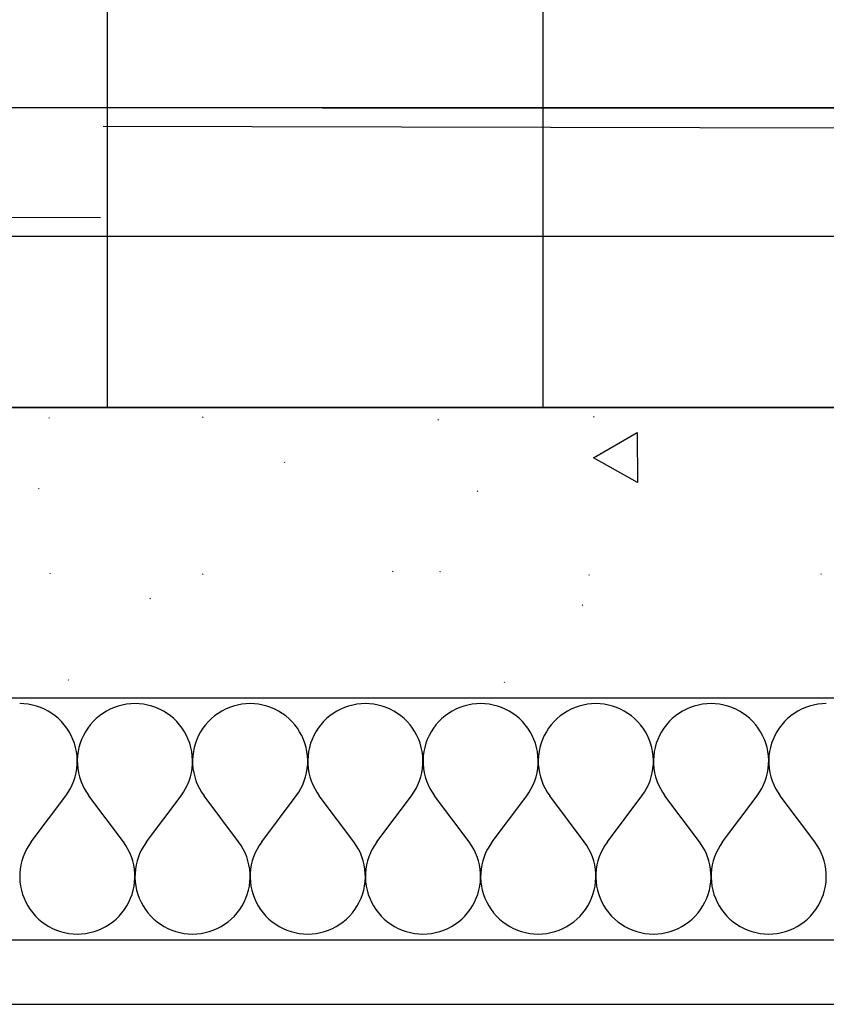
# Model space of a CAD drawing. Extents: x -18402 to 10376, y -5092 to 34139.
# Tile 15 of 78: x 579 to 629, y -2942 to -2881. Entities that reach past the tile are written whole.
import ezdxf

# ---------------------------------------------------------------- set-up
doc = ezdxf.new("R2010")
doc.units = 0
for name, color, linetype in [('0_XREF', 251, 'Continuous'), ('rdc_02$0$0._Étage_1_02-04 Mur.Construction', 251, 'Continuous'), ('rdc_02$0$0._Étage_1_A-AREA-____-OTLN.Modèle IFC', 251, 'Continuous'), ('rdc_02$0$0._Étage_1_A-FLOR-HRAL-OTLN.Modèle IFC', 251, 'Continuous'), ('rdc_02$0$0._Étage_1_S-STRS-____-OTLN.Modèle IFC', 251, 'Continuous')]:
    doc.layers.add(name, color=color, linetype=linetype)

# ---------------------------------------------------------------- blocks, each defined once
blk = doc.blocks.new('*X188', base_point=(-8045.97, -58706.23))
at = {"layer": 'rdc_02$0$0._Étage_1_02-04 Mur.Construction', "linetype": 'Continuous', "ltscale": 0.1}
for p, q in [((5788.35, -29233.36), (5785.71, -29233.26)), ((5790.97, -29233.65), (5788.35, -29233.36)), ((5793.56, -29234.13), (5790.97, -29233.65)), ((5796.11, -29234.8), (5793.56, -29234.13)), ((5798.6, -29235.66), (5796.11, -29234.8)), ((5801.02, -29236.7), (5798.6, -29235.66)), ((5803.36, -29237.92), (5801.02, -29236.7)), ((5841.84, -29236.7), (5839.5, -29237.92)), ((5844.26, -29235.66), (5841.84, -29236.7)), ((5846.75, -29234.8), (5844.26, -29235.66)), ((5849.3, -29234.13), (5846.75, -29234.8)), ((5851.89, -29233.65), (5849.3, -29234.13)), ((5854.51, -29233.36), (5851.89, -29233.65)), ((5857.14, -29233.26), (5854.51, -29233.36)), ((5859.78, -29233.36), (5857.14, -29233.26)), ((5862.4, -29233.65), (5859.78, -29233.36)), ((5864.99, -29234.13), (5862.4, -29233.65)), ((5867.53, -29234.8), (5864.99, -29234.13)), ((5870.03, -29235.66), (5867.53, -29234.8)), ((5872.45, -29236.7), (5870.03, -29235.66)), ((5874.79, -29237.92), (5872.45, -29236.7)), ((5913.27, -29236.7), (5910.93, -29237.92)), ((5915.69, -29235.66), (5913.27, -29236.7)), ((5918.18, -29234.8), (5915.69, -29235.66)), ((5920.73, -29234.13), (5918.18, -29234.8)), ((5923.32, -29233.65), (5920.73, -29234.13)), ((5925.94, -29233.36), (5923.32, -29233.65)), ((5928.57, -29233.26), (5925.94, -29233.36)), ((5931.21, -29233.36), (5928.57, -29233.26)), ((5933.82, -29233.65), (5931.21, -29233.36)), ((5936.42, -29234.13), (5933.82, -29233.65)), ((5938.96, -29234.8), (5936.42, -29234.13)), ((5941.45, -29235.66), (5938.96, -29234.8)), ((5943.88, -29236.7), (5941.45, -29235.66)), ((5946.21, -29237.92), (5943.88, -29236.7)), ((5984.7, -29236.7), (5982.36, -29237.92)), ((5987.12, -29235.66), (5984.7, -29236.7)), ((5989.61, -29234.8), (5987.12, -29235.66)), ((5992.16, -29234.13), (5989.61, -29234.8)), ((5994.75, -29233.65), (5992.16, -29234.13)), ((5997.37, -29233.36), (5994.75, -29233.65)), ((6000, -29233.26), (5997.37, -29233.36)), ((6002.63, -29233.36), (6000, -29233.26)), ((6005.25, -29233.65), (6002.63, -29233.36)), ((6007.84, -29234.13), (6005.25, -29233.65)), ((6010.39, -29234.8), (6007.84, -29234.13)), ((6012.88, -29235.66), (6010.39, -29234.8)), ((6015.3, -29236.7), (6012.88, -29235.66)), ((6017.64, -29237.92), (6015.3, -29236.7)), ((6056.12, -29236.7), (6053.79, -29237.92)), ((6058.55, -29235.66), (6056.12, -29236.7)), ((6061.04, -29234.8), (6058.55, -29235.66)), ((6063.58, -29234.13), (6061.04, -29234.8)), ((6066.18, -29233.65), (6063.58, -29234.13)), ((6068.79, -29233.36), (6066.18, -29233.65)), ((6071.43, -29233.26), (6068.79, -29233.36)), ((6074.06, -29233.36), (6071.43, -29233.26)), ((6076.68, -29233.65), (6074.06, -29233.36)), ((6079.27, -29234.13), (6076.68, -29233.65)), ((6081.82, -29234.8), (6079.27, -29234.13)), ((6084.31, -29235.66), (6081.82, -29234.8)), ((6086.73, -29236.7), (6084.31, -29235.66)), ((6089.07, -29237.92), (6086.73, -29236.7)), ((6127.55, -29236.7), (6125.21, -29237.92)), ((6129.97, -29235.66), (6127.55, -29236.7)), ((6132.47, -29234.8), (6129.97, -29235.66)), ((6135.01, -29234.13), (6132.47, -29234.8)), ((6137.6, -29233.65), (6135.01, -29234.13)), ((6140.22, -29233.36), (6137.6, -29233.65)), ((6142.86, -29233.26), (6140.22, -29233.36)), ((6145.49, -29233.36), (6142.86, -29233.26)), ((6148.11, -29233.65), (6145.49, -29233.36)), ((6150.7, -29234.13), (6148.11, -29233.65)), ((6153.25, -29234.8), (6150.7, -29234.13)), ((6155.74, -29235.66), (6153.25, -29234.8)), ((6158.16, -29236.7), (6155.74, -29235.66)), ((6160.5, -29237.92), (6158.16, -29236.7)), ((6198.98, -29236.7), (6196.64, -29237.92)), ((6201.4, -29235.66), (6198.98, -29236.7)), ((6203.89, -29234.8), (6201.4, -29235.66)), ((6206.44, -29234.13), (6203.89, -29234.8)), ((6209.03, -29233.65), (6206.44, -29234.13)), ((6211.65, -29233.36), (6209.03, -29233.65)), ((6214.29, -29233.26), (6211.65, -29233.36)), ((6216.92, -29233.36), (6214.29, -29233.26)), ((6219.54, -29233.65), (6216.92, -29233.36)), ((6222.13, -29234.13), (6219.54, -29233.65)), ((6224.68, -29234.8), (6222.13, -29234.13)), ((6227.17, -29235.66), (6224.68, -29234.8)), ((6229.59, -29236.7), (6227.17, -29235.66)), ((6231.93, -29237.92), (6229.59, -29236.7)), ((6270.41, -29236.7), (6268.07, -29237.92)), ((6272.83, -29235.66), (6270.41, -29236.7)), ((6275.32, -29234.8), (6272.83, -29235.66)), ((6277.87, -29234.13), (6275.32, -29234.8)), ((6280.46, -29233.65), (6277.87, -29234.13)), ((6283.08, -29233.36), (6280.46, -29233.65)), ((6285.71, -29233.26), (6283.08, -29233.36)), ((5805.6, -29239.31), (5803.36, -29237.92)), ((5807.73, -29240.85), (5805.6, -29239.31)), ((5809.75, -29242.55), (5807.73, -29240.85)), ((5811.63, -29244.4), (5809.75, -29242.55)), ((5833.11, -29242.55), (5831.23, -29244.4)), ((5835.13, -29240.85), (5833.11, -29242.55)), ((5837.26, -29239.31), (5835.13, -29240.85)), ((5839.5, -29237.92), (5837.26, -29239.31)), ((5877.03, -29239.31), (5874.79, -29237.92)), ((5879.16, -29240.85), (5877.03, -29239.31)), ((5881.17, -29242.55), (5879.16, -29240.85)), ((5883.06, -29244.4), (5881.17, -29242.55)), ((5904.54, -29242.55), (5902.66, -29244.4)), ((5906.55, -29240.85), (5904.54, -29242.55)), ((5908.69, -29239.31), (5906.55, -29240.85)), ((5910.93, -29237.92), (5908.69, -29239.31)), ((5948.46, -29239.31), (5946.21, -29237.92)), ((5950.59, -29240.85), (5948.46, -29239.31)), ((5952.6, -29242.55), (5950.59, -29240.85)), ((5954.49, -29244.4), (5952.6, -29242.55)), ((5975.97, -29242.55), (5974.09, -29244.4)), ((5977.98, -29240.85), (5975.97, -29242.55)), ((5980.12, -29239.31), (5977.98, -29240.85)), ((5982.36, -29237.92), (5980.12, -29239.31)), ((6019.88, -29239.31), (6017.64, -29237.92)), ((6022.02, -29240.85), (6019.88, -29239.31)), ((6024.03, -29242.55), (6022.02, -29240.85)), ((6025.91, -29244.4), (6024.03, -29242.55)), ((6047.4, -29242.55), (6045.51, -29244.4)), ((6049.41, -29240.85), (6047.4, -29242.55)), ((6051.54, -29239.31), (6049.41, -29240.85)), ((6053.79, -29237.92), (6051.54, -29239.31)), ((6091.31, -29239.31), (6089.07, -29237.92)), ((6093.45, -29240.85), (6091.31, -29239.31)), ((6095.46, -29242.55), (6093.45, -29240.85)), ((6097.34, -29244.4), (6095.46, -29242.55)), ((6118.83, -29242.55), (6116.94, -29244.4)), ((6120.84, -29240.85), (6118.83, -29242.55)), ((6122.97, -29239.31), (6120.84, -29240.85)), ((6125.21, -29237.92), (6122.97, -29239.31)), ((6162.74, -29239.31), (6160.5, -29237.92)), ((6164.87, -29240.85), (6162.74, -29239.31)), ((6166.89, -29242.55), (6164.87, -29240.85)), ((6168.77, -29244.4), (6166.89, -29242.55)), ((6190.25, -29242.55), (6188.37, -29244.4)), ((6192.27, -29240.85), (6190.25, -29242.55)), ((6194.4, -29239.31), (6192.27, -29240.85)), ((6196.64, -29237.92), (6194.4, -29239.31)), ((6234.17, -29239.31), (6231.93, -29237.92)), ((6236.3, -29240.85), (6234.17, -29239.31)), ((6238.32, -29242.55), (6236.3, -29240.85)), ((6240.2, -29244.4), (6238.32, -29242.55)), ((6261.68, -29242.55), (6259.8, -29244.4)), ((6263.7, -29240.85), (6261.68, -29242.55)), ((6265.83, -29239.31), (6263.7, -29240.85)), ((6268.07, -29237.92), (6265.83, -29239.31)), ((5813.37, -29246.38), (5811.63, -29244.4)), ((5814.96, -29248.48), (5813.37, -29246.38)), ((5816.39, -29250.69), (5814.96, -29248.48)), ((5827.9, -29248.48), (5826.46, -29250.69)), ((5829.49, -29246.38), (5827.9, -29248.48)), ((5831.23, -29244.4), (5829.49, -29246.38)), ((5884.8, -29246.38), (5883.06, -29244.4)), ((5886.39, -29248.48), (5884.8, -29246.38)), ((5887.82, -29250.69), (5886.39, -29248.48)), ((5899.32, -29248.48), (5897.89, -29250.69)), ((5900.92, -29246.38), (5899.32, -29248.48)), ((5902.66, -29244.4), (5900.92, -29246.38)), ((5956.23, -29246.38), (5954.49, -29244.4)), ((5957.82, -29248.48), (5956.23, -29246.38)), ((5959.25, -29250.69), (5957.82, -29248.48)), ((5970.75, -29248.48), (5969.32, -29250.69)), ((5972.34, -29246.38), (5970.75, -29248.48)), ((5974.09, -29244.4), (5972.34, -29246.38)), ((6027.66, -29246.38), (6025.91, -29244.4)), ((6029.25, -29248.48), (6027.66, -29246.38)), ((6030.68, -29250.69), (6029.25, -29248.48)), ((6042.18, -29248.48), (6040.75, -29250.69)), ((6043.77, -29246.38), (6042.18, -29248.48)), ((6045.51, -29244.4), (6043.77, -29246.38)), ((6099.08, -29246.38), (6097.34, -29244.4)), ((6100.68, -29248.48), (6099.08, -29246.38)), ((6102.11, -29250.69), (6100.68, -29248.48)), ((6113.61, -29248.48), (6112.18, -29250.69)), ((6115.2, -29246.38), (6113.61, -29248.48)), ((6116.94, -29244.4), (6115.2, -29246.38)), ((6170.51, -29246.38), (6168.77, -29244.4)), ((6172.1, -29248.48), (6170.51, -29246.38)), ((6173.54, -29250.69), (6172.1, -29248.48)), ((6185.04, -29248.48), (6183.61, -29250.69)), ((6186.63, -29246.38), (6185.04, -29248.48)), ((6188.37, -29244.4), (6186.63, -29246.38)), ((6241.94, -29246.38), (6240.2, -29244.4)), ((6243.53, -29248.48), (6241.94, -29246.38)), ((6244.96, -29250.69), (6243.53, -29248.48)), ((6256.47, -29248.48), (6255.04, -29250.69)), ((6258.06, -29246.38), (6256.47, -29248.48)), ((6259.8, -29244.4), (6258.06, -29246.38)), ((5817.66, -29253), (5816.39, -29250.69)), ((5818.75, -29255.4), (5817.66, -29253)), ((5825.2, -29253), (5824.11, -29255.4)), ((5826.46, -29250.69), (5825.2, -29253)), ((5889.09, -29253), (5887.82, -29250.69)), ((5890.18, -29255.4), (5889.09, -29253)), ((5896.63, -29253), (5895.54, -29255.4)), ((5897.89, -29250.69), (5896.63, -29253)), ((5960.52, -29253), (5959.25, -29250.69)), ((5961.61, -29255.4), (5960.52, -29253)), ((5968.06, -29253), (5966.97, -29255.4)), ((5969.32, -29250.69), (5968.06, -29253)), ((6031.94, -29253), (6030.68, -29250.69)), ((6033.03, -29255.4), (6031.94, -29253)), ((6039.48, -29253), (6038.39, -29255.4)), ((6040.75, -29250.69), (6039.48, -29253)), ((6103.37, -29253), (6102.11, -29250.69)), ((6104.46, -29255.4), (6103.37, -29253)), ((6110.91, -29253), (6109.82, -29255.4)), ((6112.18, -29250.69), (6110.91, -29253)), ((6174.8, -29253), (6173.54, -29250.69)), ((6175.89, -29255.4), (6174.8, -29253)), ((6182.34, -29253), (6181.25, -29255.4)), ((6183.61, -29250.69), (6182.34, -29253)), ((6246.23, -29253), (6244.96, -29250.69)), ((6247.32, -29255.4), (6246.23, -29253)), ((6253.77, -29253), (6252.68, -29255.4)), ((6255.04, -29250.69), (6253.77, -29253)), ((5819.66, -29257.87), (5818.75, -29255.4)), ((5820.39, -29260.41), (5819.66, -29257.87)), ((5820.92, -29262.99), (5820.39, -29260.41)), ((5822.47, -29260.41), (5821.93, -29262.99)), ((5823.2, -29257.87), (5822.47, -29260.41)), ((5824.11, -29255.4), (5823.2, -29257.87)), ((5891.09, -29257.87), (5890.18, -29255.4)), ((5891.81, -29260.41), (5891.09, -29257.87)), ((5892.35, -29262.99), (5891.81, -29260.41)), ((5893.9, -29260.41), (5893.36, -29262.99)), ((5894.63, -29257.87), (5893.9, -29260.41)), ((5895.54, -29255.4), (5894.63, -29257.87)), ((5962.52, -29257.87), (5961.61, -29255.4)), ((5963.24, -29260.41), (5962.52, -29257.87)), ((5963.78, -29262.99), (5963.24, -29260.41)), ((5965.33, -29260.41), (5964.79, -29262.99)), ((5966.05, -29257.87), (5965.33, -29260.41)), ((5966.97, -29255.4), (5966.05, -29257.87)), ((6033.95, -29257.87), (6033.03, -29255.4)), ((6034.67, -29260.41), (6033.95, -29257.87)), ((6035.21, -29262.99), (6034.67, -29260.41)), ((6036.76, -29260.41), (6036.22, -29262.99)), ((6037.48, -29257.87), (6036.76, -29260.41)), ((6038.39, -29255.4), (6037.48, -29257.87)), ((6105.37, -29257.87), (6104.46, -29255.4)), ((6106.1, -29260.41), (6105.37, -29257.87)), ((6106.64, -29262.99), (6106.1, -29260.41)), ((6108.19, -29260.41), (6107.65, -29262.99)), ((6108.91, -29257.87), (6108.19, -29260.41)), ((6109.82, -29255.4), (6108.91, -29257.87)), ((6176.8, -29257.87), (6175.89, -29255.4)), ((6177.53, -29260.41), (6176.8, -29257.87)), ((6178.07, -29262.99), (6177.53, -29260.41)), ((6179.61, -29260.41), (6179.08, -29262.99)), ((6180.34, -29257.87), (6179.61, -29260.41)), ((6181.25, -29255.4), (6180.34, -29257.87)), ((6248.23, -29257.87), (6247.32, -29255.4)), ((6248.96, -29260.41), (6248.23, -29257.87)), ((6249.49, -29262.99), (6248.96, -29260.41)), ((6251.04, -29260.41), (6250.51, -29262.99)), ((6251.77, -29257.87), (6251.04, -29260.41)), ((6252.68, -29255.4), (6251.77, -29257.87)), ((5821.27, -29265.6), (5820.92, -29262.99)), ((5821.42, -29268.23), (5821.27, -29265.6)), ((5821.59, -29265.6), (5821.44, -29268.23)), ((5821.93, -29262.99), (5821.59, -29265.6)), ((5892.7, -29265.6), (5892.35, -29262.99)), ((5892.85, -29268.23), (5892.7, -29265.6)), ((5893.02, -29265.6), (5892.86, -29268.23)), ((5893.36, -29262.99), (5893.02, -29265.6)), ((5964.13, -29265.6), (5963.78, -29262.99)), ((5964.28, -29268.23), (5964.13, -29265.6)), ((5964.45, -29265.6), (5964.29, -29268.23)), ((5964.79, -29262.99), (5964.45, -29265.6)), ((6035.55, -29265.6), (6035.21, -29262.99)), ((6035.71, -29268.23), (6035.55, -29265.6)), ((6035.87, -29265.6), (6035.72, -29268.23)), ((6036.22, -29262.99), (6035.87, -29265.6)), ((6106.98, -29265.6), (6106.64, -29262.99)), ((6107.14, -29268.23), (6106.98, -29265.6)), ((6107.3, -29265.6), (6107.15, -29268.23)), ((6107.65, -29262.99), (6107.3, -29265.6)), ((6178.41, -29265.6), (6178.07, -29262.99)), ((6178.56, -29268.23), (6178.41, -29265.6)), ((6178.73, -29265.6), (6178.58, -29268.23)), ((6179.08, -29262.99), (6178.73, -29265.6)), ((6249.84, -29265.6), (6249.49, -29262.99)), ((6249.99, -29268.23), (6249.84, -29265.6)), ((6250.16, -29265.6), (6250.01, -29268.23)), ((6250.51, -29262.99), (6250.16, -29265.6)), ((5820.71, -29276.09), (5821.14, -29273.49)), ((5821.14, -29273.49), (5821.38, -29270.87)), ((5821.38, -29270.87), (5821.42, -29268.23)), ((5821.44, -29268.23), (5821.48, -29270.87)), ((5821.48, -29270.87), (5821.72, -29273.49)), ((5821.72, -29273.49), (5822.15, -29276.09)), ((5892.14, -29276.09), (5892.57, -29273.49)), ((5892.57, -29273.49), (5892.81, -29270.87)), ((5892.81, -29270.87), (5892.85, -29268.23)), ((5892.86, -29268.23), (5892.91, -29270.87)), ((5892.91, -29270.87), (5893.14, -29273.49)), ((5893.14, -29273.49), (5893.57, -29276.09)), ((5963.57, -29276.09), (5964, -29273.49)), ((5964, -29273.49), (5964.24, -29270.87)), ((5964.24, -29270.87), (5964.28, -29268.23)), ((5964.29, -29268.23), (5964.34, -29270.87)), ((5964.34, -29270.87), (5964.57, -29273.49)), ((5964.57, -29273.49), (5965, -29276.09)), ((6035, -29276.09), (6035.43, -29273.49)), ((6035.43, -29273.49), (6035.66, -29270.87)), ((6035.66, -29270.87), (6035.71, -29268.23)), ((6035.72, -29268.23), (6035.76, -29270.87)), ((6035.76, -29270.87), (6036, -29273.49)), ((6036, -29273.49), (6036.43, -29276.09)), ((6106.43, -29276.09), (6106.86, -29273.49)), ((6106.86, -29273.49), (6107.09, -29270.87)), ((6107.09, -29270.87), (6107.14, -29268.23)), ((6107.15, -29268.23), (6107.19, -29270.87)), ((6107.19, -29270.87), (6107.43, -29273.49)), ((6107.43, -29273.49), (6107.86, -29276.09)), ((6177.85, -29276.09), (6178.28, -29273.49)), ((6178.28, -29273.49), (6178.52, -29270.87)), ((6178.52, -29270.87), (6178.56, -29268.23)), ((6178.58, -29268.23), (6178.62, -29270.87)), ((6178.62, -29270.87), (6178.86, -29273.49)), ((6178.86, -29273.49), (6179.29, -29276.09)), ((6249.28, -29276.09), (6249.71, -29273.49)), ((6249.71, -29273.49), (6249.95, -29270.87)), ((6249.95, -29270.87), (6249.99, -29268.23)), ((6250.01, -29268.23), (6250.05, -29270.87)), ((6250.05, -29270.87), (6250.29, -29273.49)), ((6250.29, -29273.49), (6250.72, -29276.09)), ((5819.28, -29281.16), (5820.09, -29278.65)), ((5820.09, -29278.65), (5820.71, -29276.09)), ((5822.15, -29276.09), (5822.77, -29278.65)), ((5822.77, -29278.65), (5823.57, -29281.16)), ((5890.71, -29281.16), (5891.52, -29278.65)), ((5891.52, -29278.65), (5892.14, -29276.09)), ((5893.57, -29276.09), (5894.19, -29278.65)), ((5894.19, -29278.65), (5895, -29281.16)), ((5962.14, -29281.16), (5962.95, -29278.65)), ((5962.95, -29278.65), (5963.57, -29276.09)), ((5965, -29276.09), (5965.62, -29278.65)), ((5965.62, -29278.65), (5966.43, -29281.16)), ((6033.57, -29281.16), (6034.38, -29278.65)), ((6034.38, -29278.65), (6035, -29276.09)), ((6036.43, -29276.09), (6037.05, -29278.65)), ((6037.05, -29278.65), (6037.86, -29281.16)), ((6105, -29281.16), (6105.81, -29278.65)), ((6105.81, -29278.65), (6106.43, -29276.09)), ((6107.86, -29276.09), (6108.48, -29278.65)), ((6108.48, -29278.65), (6109.29, -29281.16)), ((6176.43, -29281.16), (6177.23, -29278.65)), ((6177.23, -29278.65), (6177.85, -29276.09)), ((6179.29, -29276.09), (6179.91, -29278.65)), ((6179.91, -29278.65), (6180.72, -29281.16)), ((6247.86, -29281.16), (6248.66, -29278.65)), ((6248.66, -29278.65), (6249.28, -29276.09)), ((6250.72, -29276.09), (6251.34, -29278.65)), ((6251.34, -29278.65), (6252.14, -29281.16)), ((5817.13, -29285.97), (5818.29, -29283.6)), ((5818.29, -29283.6), (5819.28, -29281.16)), ((5823.57, -29281.16), (5824.56, -29283.6)), ((5824.56, -29283.6), (5825.73, -29285.97)), ((5888.56, -29285.97), (5889.72, -29283.6)), ((5889.72, -29283.6), (5890.71, -29281.16)), ((5895, -29281.16), (5895.99, -29283.6)), ((5895.99, -29283.6), (5897.16, -29285.97)), ((5959.98, -29285.97), (5961.15, -29283.6)), ((5961.15, -29283.6), (5962.14, -29281.16)), ((5966.43, -29281.16), (5967.42, -29283.6)), ((5967.42, -29283.6), (5968.59, -29285.97)), ((6031.41, -29285.97), (6032.58, -29283.6)), ((6032.58, -29283.6), (6033.57, -29281.16)), ((6037.86, -29281.16), (6038.85, -29283.6)), ((6038.85, -29283.6), (6040.02, -29285.97)), ((6102.84, -29285.97), (6104.01, -29283.6)), ((6104.01, -29283.6), (6105, -29281.16)), ((6109.29, -29281.16), (6110.28, -29283.6)), ((6110.28, -29283.6), (6111.44, -29285.97)), ((6174.27, -29285.97), (6175.44, -29283.6)), ((6175.44, -29283.6), (6176.43, -29281.16)), ((6180.72, -29281.16), (6181.71, -29283.6)), ((6181.71, -29283.6), (6182.87, -29285.97)), ((6245.7, -29285.97), (6246.87, -29283.6)), ((6246.87, -29283.6), (6247.86, -29281.16)), ((6252.14, -29281.16), (6253.13, -29283.6)), ((6253.13, -29283.6), (6254.3, -29285.97)), ((5792.86, -29318.97), (5814.29, -29290.4)), ((5814.29, -29290.4), (5815.79, -29288.24)), ((5815.79, -29288.24), (5817.13, -29285.97)), ((5825.73, -29285.97), (5827.07, -29288.24)), ((5827.07, -29288.24), (5828.57, -29290.4)), ((5850, -29318.97), (5828.57, -29290.4)), ((5864.29, -29318.97), (5885.71, -29290.4)), ((5885.71, -29290.4), (5887.22, -29288.24)), ((5887.22, -29288.24), (5888.56, -29285.97)), ((5897.16, -29285.97), (5898.5, -29288.24)), ((5898.5, -29288.24), (5900, -29290.4)), ((5921.43, -29318.97), (5900, -29290.4)), ((5935.71, -29318.97), (5957.14, -29290.4)), ((5957.14, -29290.4), (5958.65, -29288.24)), ((5958.65, -29288.24), (5959.98, -29285.97)), ((5968.59, -29285.97), (5969.93, -29288.24)), ((5969.93, -29288.24), (5971.43, -29290.4)), ((5992.86, -29318.97), (5971.43, -29290.4)), ((6007.14, -29318.97), (6028.57, -29290.4)), ((6028.57, -29290.4), (6030.07, -29288.24)), ((6030.07, -29288.24), (6031.41, -29285.97)), ((6040.02, -29285.97), (6041.35, -29288.24)), ((6041.35, -29288.24), (6042.86, -29290.4)), ((6064.29, -29318.97), (6042.86, -29290.4)), ((6078.57, -29318.97), (6100, -29290.4)), ((6100, -29290.4), (6101.5, -29288.24)), ((6101.5, -29288.24), (6102.84, -29285.97)), ((6111.44, -29285.97), (6112.78, -29288.24)), ((6112.78, -29288.24), (6114.29, -29290.4)), ((6135.71, -29318.97), (6114.29, -29290.4)), ((6150, -29318.97), (6171.43, -29290.4)), ((6171.43, -29290.4), (6172.93, -29288.24)), ((6172.93, -29288.24), (6174.27, -29285.97)), ((6182.87, -29285.97), (6184.21, -29288.24)), ((6184.21, -29288.24), (6185.71, -29290.4)), ((6207.14, -29318.97), (6185.71, -29290.4)), ((6221.43, -29318.97), (6242.86, -29290.4)), ((6242.86, -29290.4), (6244.36, -29288.24)), ((6244.36, -29288.24), (6245.7, -29285.97)), ((6254.3, -29285.97), (6255.64, -29288.24)), ((6255.64, -29288.24), (6257.14, -29290.4)), ((6278.57, -29318.97), (6257.14, -29290.4)), ((5791.35, -29321.14), (5790.02, -29323.41)), ((5792.86, -29318.97), (5791.35, -29321.14)), ((5851.5, -29321.14), (5850, -29318.97)), ((5852.84, -29323.41), (5851.5, -29321.14)), ((5862.78, -29321.14), (5861.44, -29323.41)), ((5864.29, -29318.97), (5862.78, -29321.14)), ((5922.93, -29321.14), (5921.43, -29318.97)), ((5924.27, -29323.41), (5922.93, -29321.14)), ((5934.21, -29321.14), (5932.87, -29323.41)), ((5935.71, -29318.97), (5934.21, -29321.14)), ((5994.36, -29321.14), (5992.86, -29318.97)), ((5995.7, -29323.41), (5994.36, -29321.14)), ((6005.64, -29321.14), (6004.3, -29323.41)), ((6007.14, -29318.97), (6005.64, -29321.14)), ((6065.79, -29321.14), (6064.29, -29318.97)), ((6067.13, -29323.41), (6065.79, -29321.14)), ((6077.07, -29321.14), (6075.73, -29323.41)), ((6078.57, -29318.97), (6077.07, -29321.14)), ((6137.22, -29321.14), (6135.71, -29318.97)), ((6138.56, -29323.41), (6137.22, -29321.14)), ((6148.5, -29321.14), (6147.16, -29323.41)), ((6150, -29318.97), (6148.5, -29321.14)), ((6208.65, -29321.14), (6207.14, -29318.97)), ((6209.98, -29323.41), (6208.65, -29321.14)), ((6219.93, -29321.14), (6218.59, -29323.41)), ((6221.43, -29318.97), (6219.93, -29321.14)), ((6280.07, -29321.14), (6278.57, -29318.97)), ((6281.41, -29323.41), (6280.07, -29321.14)), ((5787.86, -29328.21), (5787.05, -29330.72)), ((5788.85, -29325.77), (5787.86, -29328.21)), ((5790.02, -29323.41), (5788.85, -29325.77)), ((5854.01, -29325.77), (5852.84, -29323.41)), ((5855, -29328.21), (5854.01, -29325.77)), ((5855.81, -29330.72), (5855, -29328.21)), ((5859.29, -29328.21), (5858.48, -29330.72)), ((5860.28, -29325.77), (5859.29, -29328.21)), ((5861.44, -29323.41), (5860.28, -29325.77)), ((5925.44, -29325.77), (5924.27, -29323.41)), ((5926.43, -29328.21), (5925.44, -29325.77)), ((5927.23, -29330.72), (5926.43, -29328.21)), ((5930.72, -29328.21), (5929.91, -29330.72)), ((5931.71, -29325.77), (5930.72, -29328.21)), ((5932.87, -29323.41), (5931.71, -29325.77)), ((5996.87, -29325.77), (5995.7, -29323.41)), ((5997.86, -29328.21), (5996.87, -29325.77)), ((5998.66, -29330.72), (5997.86, -29328.21)), ((6002.14, -29328.21), (6001.34, -29330.72)), ((6003.13, -29325.77), (6002.14, -29328.21)), ((6004.3, -29323.41), (6003.13, -29325.77)), ((6068.29, -29325.77), (6067.13, -29323.41)), ((6069.28, -29328.21), (6068.29, -29325.77)), ((6070.09, -29330.72), (6069.28, -29328.21)), ((6073.57, -29328.21), (6072.77, -29330.72)), ((6074.56, -29325.77), (6073.57, -29328.21)), ((6075.73, -29323.41), (6074.56, -29325.77)), ((6139.72, -29325.77), (6138.56, -29323.41)), ((6140.71, -29328.21), (6139.72, -29325.77)), ((6141.52, -29330.72), (6140.71, -29328.21)), ((6145, -29328.21), (6144.19, -29330.72)), ((6145.99, -29325.77), (6145, -29328.21)), ((6147.16, -29323.41), (6145.99, -29325.77)), ((6211.15, -29325.77), (6209.98, -29323.41)), ((6212.14, -29328.21), (6211.15, -29325.77)), ((6212.95, -29330.72), (6212.14, -29328.21)), ((6216.43, -29328.21), (6215.62, -29330.72)), ((6217.42, -29325.77), (6216.43, -29328.21)), ((6218.59, -29323.41), (6217.42, -29325.77)), ((6282.58, -29325.77), (6281.41, -29323.41)), ((6283.57, -29328.21), (6282.58, -29325.77)), ((6284.38, -29330.72), (6283.57, -29328.21)), ((5786.43, -29333.28), (5786, -29335.88)), ((5787.05, -29330.72), (5786.43, -29333.28)), ((5856.43, -29333.28), (5855.81, -29330.72)), ((5856.86, -29335.88), (5856.43, -29333.28)), ((5857.86, -29333.28), (5857.43, -29335.88)), ((5858.48, -29330.72), (5857.86, -29333.28)), ((5927.85, -29333.28), (5927.23, -29330.72)), ((5928.28, -29335.88), (5927.85, -29333.28)), ((5929.29, -29333.28), (5928.86, -29335.88)), ((5929.91, -29330.72), (5929.29, -29333.28)), ((5999.28, -29333.28), (5998.66, -29330.72)), ((5999.71, -29335.88), (5999.28, -29333.28)), ((6000.72, -29333.28), (6000.29, -29335.88)), ((6001.34, -29330.72), (6000.72, -29333.28)), ((6070.71, -29333.28), (6070.09, -29330.72)), ((6071.14, -29335.88), (6070.71, -29333.28)), ((6072.15, -29333.28), (6071.72, -29335.88)), ((6072.77, -29330.72), (6072.15, -29333.28)), ((6142.14, -29333.28), (6141.52, -29330.72)), ((6142.57, -29335.88), (6142.14, -29333.28)), ((6143.57, -29333.28), (6143.14, -29335.88)), ((6144.19, -29330.72), (6143.57, -29333.28)), ((6213.57, -29333.28), (6212.95, -29330.72)), ((6214, -29335.88), (6213.57, -29333.28)), ((6215, -29333.28), (6214.57, -29335.88)), ((6215.62, -29330.72), (6215, -29333.28)), ((6285, -29333.28), (6284.38, -29330.72)), ((6285.43, -29335.88), (6285, -29333.28)), ((5785.76, -29338.51), (5785.72, -29341.14)), ((5786, -29335.88), (5785.76, -29338.51)), ((5857.09, -29338.51), (5856.86, -29335.88)), ((5857.14, -29341.14), (5857.09, -29338.51)), ((5857.19, -29338.51), (5857.15, -29341.14)), ((5857.43, -29335.88), (5857.19, -29338.51)), ((5928.52, -29338.51), (5928.28, -29335.88)), ((5928.56, -29341.14), (5928.52, -29338.51)), ((5928.62, -29338.51), (5928.58, -29341.14)), ((5928.86, -29335.88), (5928.62, -29338.51)), ((5999.95, -29338.51), (5999.71, -29335.88)), ((5999.99, -29341.14), (5999.95, -29338.51)), ((6000.05, -29338.51), (6000.01, -29341.14)), ((6000.29, -29335.88), (6000.05, -29338.51)), ((6071.38, -29338.51), (6071.14, -29335.88)), ((6071.42, -29341.14), (6071.38, -29338.51)), ((6071.48, -29338.51), (6071.44, -29341.14)), ((6071.72, -29335.88), (6071.48, -29338.51)), ((6142.81, -29338.51), (6142.57, -29335.88)), ((6142.85, -29341.14), (6142.81, -29338.51)), ((6142.91, -29338.51), (6142.86, -29341.14)), ((6143.14, -29335.88), (6142.91, -29338.51)), ((6214.24, -29338.51), (6214, -29335.88)), ((6214.28, -29341.14), (6214.24, -29338.51)), ((6214.34, -29338.51), (6214.29, -29341.14)), ((6214.57, -29335.88), (6214.34, -29338.51)), ((6285.66, -29338.51), (6285.43, -29335.88)), ((6285.71, -29341.14), (6285.66, -29338.51)), ((5785.72, -29341.14), (5785.87, -29343.77)), ((5785.87, -29343.77), (5786.22, -29346.39)), ((5786.22, -29346.39), (5786.76, -29348.97)), ((5856.1, -29348.97), (5856.64, -29346.39)), ((5856.64, -29346.39), (5856.98, -29343.77)), ((5856.98, -29343.77), (5857.14, -29341.14)), ((5857.15, -29341.14), (5857.3, -29343.77)), ((5857.3, -29343.77), (5857.65, -29346.39)), ((5857.65, -29346.39), (5858.19, -29348.97)), ((5927.53, -29348.97), (5928.07, -29346.39)), ((5928.07, -29346.39), (5928.41, -29343.77)), ((5928.41, -29343.77), (5928.56, -29341.14)), ((5928.58, -29341.14), (5928.73, -29343.77)), ((5928.73, -29343.77), (5929.08, -29346.39)), ((5929.08, -29346.39), (5929.61, -29348.97)), ((5998.96, -29348.97), (5999.49, -29346.39)), ((5999.49, -29346.39), (5999.84, -29343.77)), ((5999.84, -29343.77), (5999.99, -29341.14)), ((6000.01, -29341.14), (6000.16, -29343.77)), ((6000.16, -29343.77), (6000.51, -29346.39)), ((6000.51, -29346.39), (6001.04, -29348.97)), ((6070.39, -29348.97), (6070.92, -29346.39)), ((6070.92, -29346.39), (6071.27, -29343.77)), ((6071.27, -29343.77), (6071.42, -29341.14)), ((6071.44, -29341.14), (6071.59, -29343.77)), ((6071.59, -29343.77), (6071.93, -29346.39)), ((6071.93, -29346.39), (6072.47, -29348.97)), ((6141.81, -29348.97), (6142.35, -29346.39)), ((6142.35, -29346.39), (6142.7, -29343.77)), ((6142.7, -29343.77), (6142.85, -29341.14)), ((6142.86, -29341.14), (6143.02, -29343.77)), ((6143.02, -29343.77), (6143.36, -29346.39)), ((6143.36, -29346.39), (6143.9, -29348.97)), ((6213.24, -29348.97), (6213.78, -29346.39)), ((6213.78, -29346.39), (6214.13, -29343.77)), ((6214.13, -29343.77), (6214.28, -29341.14)), ((6214.29, -29341.14), (6214.45, -29343.77)), ((6214.45, -29343.77), (6214.79, -29346.39)), ((6214.79, -29346.39), (6215.33, -29348.97)), ((6284.67, -29348.97), (6285.21, -29346.39)), ((6285.21, -29346.39), (6285.55, -29343.77)), ((6285.55, -29343.77), (6285.71, -29341.14)), ((5786.76, -29348.97), (5787.48, -29351.5)), ((5787.48, -29351.5), (5788.39, -29353.97)), ((5854.46, -29353.97), (5855.37, -29351.5)), ((5855.37, -29351.5), (5856.1, -29348.97)), ((5858.19, -29348.97), (5858.91, -29351.5)), ((5858.91, -29351.5), (5859.82, -29353.97)), ((5925.89, -29353.97), (5926.8, -29351.5)), ((5926.8, -29351.5), (5927.53, -29348.97)), ((5929.61, -29348.97), (5930.34, -29351.5)), ((5930.34, -29351.5), (5931.25, -29353.97)), ((5997.32, -29353.97), (5998.23, -29351.5)), ((5998.23, -29351.5), (5998.96, -29348.97)), ((6001.04, -29348.97), (6001.77, -29351.5)), ((6001.77, -29351.5), (6002.68, -29353.97)), ((6068.75, -29353.97), (6069.66, -29351.5)), ((6069.66, -29351.5), (6070.39, -29348.97)), ((6072.47, -29348.97), (6073.2, -29351.5)), ((6073.2, -29351.5), (6074.11, -29353.97)), ((6140.18, -29353.97), (6141.09, -29351.5)), ((6141.09, -29351.5), (6141.81, -29348.97)), ((6143.9, -29348.97), (6144.63, -29351.5)), ((6144.63, -29351.5), (6145.54, -29353.97)), ((6211.61, -29353.97), (6212.52, -29351.5)), ((6212.52, -29351.5), (6213.24, -29348.97)), ((6215.33, -29348.97), (6216.05, -29351.5)), ((6216.05, -29351.5), (6216.97, -29353.97)), ((6283.03, -29353.97), (6283.95, -29351.5)), ((6283.95, -29351.5), (6284.67, -29348.97)), ((5788.39, -29353.97), (5789.48, -29356.37)), ((5789.48, -29356.37), (5790.75, -29358.69)), ((5790.75, -29358.69), (5792.18, -29360.9)), ((5850.68, -29360.9), (5852.11, -29358.69)), ((5852.11, -29358.69), (5853.37, -29356.37)), ((5853.37, -29356.37), (5854.46, -29353.97)), ((5859.82, -29353.97), (5860.91, -29356.37)), ((5860.91, -29356.37), (5862.18, -29358.69)), ((5862.18, -29358.69), (5863.61, -29360.9)), ((5922.1, -29360.9), (5923.54, -29358.69)), ((5923.54, -29358.69), (5924.8, -29356.37)), ((5924.8, -29356.37), (5925.89, -29353.97)), ((5931.25, -29353.97), (5932.34, -29356.37)), ((5932.34, -29356.37), (5933.61, -29358.69)), ((5933.61, -29358.69), (5935.04, -29360.9)), ((5993.53, -29360.9), (5994.96, -29358.69)), ((5994.96, -29358.69), (5996.23, -29356.37)), ((5996.23, -29356.37), (5997.32, -29353.97)), ((6002.68, -29353.97), (6003.77, -29356.37)), ((6003.77, -29356.37), (6005.04, -29358.69)), ((6005.04, -29358.69), (6006.47, -29360.9)), ((6064.96, -29360.9), (6066.39, -29358.69)), ((6066.39, -29358.69), (6067.66, -29356.37)), ((6067.66, -29356.37), (6068.75, -29353.97)), ((6074.11, -29353.97), (6075.2, -29356.37)), ((6075.2, -29356.37), (6076.46, -29358.69)), ((6076.46, -29358.69), (6077.9, -29360.9)), ((6136.39, -29360.9), (6137.82, -29358.69)), ((6137.82, -29358.69), (6139.09, -29356.37)), ((6139.09, -29356.37), (6140.18, -29353.97)), ((6145.54, -29353.97), (6146.63, -29356.37)), ((6146.63, -29356.37), (6147.89, -29358.69)), ((6147.89, -29358.69), (6149.32, -29360.9)), ((6207.82, -29360.9), (6209.25, -29358.69)), ((6209.25, -29358.69), (6210.52, -29356.37)), ((6210.52, -29356.37), (6211.61, -29353.97)), ((6216.97, -29353.97), (6218.06, -29356.37)), ((6218.06, -29356.37), (6219.32, -29358.69)), ((6219.32, -29358.69), (6220.75, -29360.9)), ((6279.25, -29360.9), (6280.68, -29358.69)), ((6280.68, -29358.69), (6281.94, -29356.37)), ((6281.94, -29356.37), (6283.03, -29353.97)), ((5792.18, -29360.9), (5793.77, -29363)), ((5793.77, -29363), (5795.51, -29364.98)), ((5795.51, -29364.98), (5797.4, -29366.82)), ((5845.46, -29366.82), (5847.34, -29364.98)), ((5847.34, -29364.98), (5849.08, -29363)), ((5849.08, -29363), (5850.68, -29360.9)), ((5863.61, -29360.9), (5865.2, -29363)), ((5865.2, -29363), (5866.94, -29364.98)), ((5866.94, -29364.98), (5868.83, -29366.82)), ((5916.89, -29366.82), (5918.77, -29364.98)), ((5918.77, -29364.98), (5920.51, -29363)), ((5920.51, -29363), (5922.1, -29360.9)), ((5935.04, -29360.9), (5936.63, -29363)), ((5936.63, -29363), (5938.37, -29364.98)), ((5938.37, -29364.98), (5940.25, -29366.82)), ((5988.32, -29366.82), (5990.2, -29364.98)), ((5990.2, -29364.98), (5991.94, -29363)), ((5991.94, -29363), (5993.53, -29360.9)), ((6006.47, -29360.9), (6008.06, -29363)), ((6008.06, -29363), (6009.8, -29364.98)), ((6009.8, -29364.98), (6011.68, -29366.82)), ((6059.75, -29366.82), (6061.63, -29364.98)), ((6061.63, -29364.98), (6063.37, -29363)), ((6063.37, -29363), (6064.96, -29360.9)), ((6077.9, -29360.9), (6079.49, -29363)), ((6079.49, -29363), (6081.23, -29364.98)), ((6081.23, -29364.98), (6083.11, -29366.82)), ((6131.17, -29366.82), (6133.06, -29364.98)), ((6133.06, -29364.98), (6134.8, -29363)), ((6134.8, -29363), (6136.39, -29360.9)), ((6149.32, -29360.9), (6150.92, -29363)), ((6150.92, -29363), (6152.66, -29364.98)), ((6152.66, -29364.98), (6154.54, -29366.82)), ((6202.6, -29366.82), (6204.49, -29364.98)), ((6204.49, -29364.98), (6206.23, -29363)), ((6206.23, -29363), (6207.82, -29360.9)), ((6220.75, -29360.9), (6222.34, -29363)), ((6222.34, -29363), (6224.09, -29364.98)), ((6224.09, -29364.98), (6225.97, -29366.82)), ((6274.03, -29366.82), (6275.91, -29364.98)), ((6275.91, -29364.98), (6277.66, -29363)), ((6277.66, -29363), (6279.25, -29360.9)), ((5797.4, -29366.82), (5799.41, -29368.52)), ((5799.41, -29368.52), (5801.54, -29370.07)), ((5801.54, -29370.07), (5803.79, -29371.45)), ((5839.07, -29371.45), (5841.31, -29370.07)), ((5841.31, -29370.07), (5843.45, -29368.52)), ((5843.45, -29368.52), (5845.46, -29366.82)), ((5868.83, -29366.82), (5870.84, -29368.52)), ((5870.84, -29368.52), (5872.97, -29370.07)), ((5872.97, -29370.07), (5875.21, -29371.45)), ((5910.5, -29371.45), (5912.74, -29370.07)), ((5912.74, -29370.07), (5914.87, -29368.52)), ((5914.87, -29368.52), (5916.89, -29366.82)), ((5940.25, -29366.82), (5942.27, -29368.52)), ((5942.27, -29368.52), (5944.4, -29370.07)), ((5944.4, -29370.07), (5946.64, -29371.45)), ((5981.93, -29371.45), (5984.17, -29370.07)), ((5984.17, -29370.07), (5986.3, -29368.52)), ((5986.3, -29368.52), (5988.32, -29366.82)), ((6011.68, -29366.82), (6013.7, -29368.52)), ((6013.7, -29368.52), (6015.83, -29370.07)), ((6015.83, -29370.07), (6018.07, -29371.45)), ((6053.36, -29371.45), (6055.6, -29370.07)), ((6055.6, -29370.07), (6057.73, -29368.52)), ((6057.73, -29368.52), (6059.75, -29366.82)), ((6083.11, -29366.82), (6085.13, -29368.52)), ((6085.13, -29368.52), (6087.26, -29370.07)), ((6087.26, -29370.07), (6089.5, -29371.45)), ((6124.79, -29371.45), (6127.03, -29370.07)), ((6127.03, -29370.07), (6129.16, -29368.52)), ((6129.16, -29368.52), (6131.17, -29366.82)), ((6154.54, -29366.82), (6156.55, -29368.52)), ((6156.55, -29368.52), (6158.69, -29370.07)), ((6158.69, -29370.07), (6160.93, -29371.45)), ((6196.21, -29371.45), (6198.46, -29370.07)), ((6198.46, -29370.07), (6200.59, -29368.52)), ((6200.59, -29368.52), (6202.6, -29366.82)), ((6225.97, -29366.82), (6227.98, -29368.52)), ((6227.98, -29368.52), (6230.12, -29370.07)), ((6230.12, -29370.07), (6232.36, -29371.45)), ((6267.64, -29371.45), (6269.88, -29370.07)), ((6269.88, -29370.07), (6272.02, -29368.52)), ((6272.02, -29368.52), (6274.03, -29366.82)), ((5803.79, -29371.45), (5806.12, -29372.67)), ((5806.12, -29372.67), (5808.55, -29373.71)), ((5808.55, -29373.71), (5811.04, -29374.57)), ((5811.04, -29374.57), (5813.58, -29375.24)), ((5813.58, -29375.24), (5816.18, -29375.73)), ((5816.18, -29375.73), (5818.79, -29376.02)), ((5818.79, -29376.02), (5821.43, -29376.12)), ((5821.43, -29376.12), (5824.06, -29376.02)), ((5824.06, -29376.02), (5826.68, -29375.73)), ((5826.68, -29375.73), (5829.27, -29375.24)), ((5829.27, -29375.24), (5831.82, -29374.57)), ((5831.82, -29374.57), (5834.31, -29373.71)), ((5834.31, -29373.71), (5836.73, -29372.67)), ((5836.73, -29372.67), (5839.07, -29371.45)), ((5875.21, -29371.45), (5877.55, -29372.67)), ((5877.55, -29372.67), (5879.97, -29373.71)), ((5879.97, -29373.71), (5882.47, -29374.57)), ((5882.47, -29374.57), (5885.01, -29375.24)), ((5885.01, -29375.24), (5887.6, -29375.73)), ((5887.6, -29375.73), (5890.22, -29376.02)), ((5890.22, -29376.02), (5892.86, -29376.12)), ((5892.86, -29376.12), (5895.49, -29376.02)), ((5895.49, -29376.02), (5898.11, -29375.73)), ((5898.11, -29375.73), (5900.7, -29375.24)), ((5900.7, -29375.24), (5903.25, -29374.57)), ((5903.25, -29374.57), (5905.74, -29373.71)), ((5905.74, -29373.71), (5908.16, -29372.67)), ((5908.16, -29372.67), (5910.5, -29371.45)), ((5946.64, -29371.45), (5948.98, -29372.67)), ((5948.98, -29372.67), (5951.4, -29373.71)), ((5951.4, -29373.71), (5953.89, -29374.57)), ((5953.89, -29374.57), (5956.44, -29375.24)), ((5956.44, -29375.24), (5959.03, -29375.73)), ((5959.03, -29375.73), (5961.65, -29376.02)), ((5961.65, -29376.02), (5964.29, -29376.12)), ((5964.29, -29376.12), (5966.92, -29376.02)), ((5966.92, -29376.02), (5969.54, -29375.73)), ((5969.54, -29375.73), (5972.13, -29375.24)), ((5972.13, -29375.24), (5974.68, -29374.57)), ((5974.68, -29374.57), (5977.17, -29373.71)), ((5977.17, -29373.71), (5979.59, -29372.67)), ((5979.59, -29372.67), (5981.93, -29371.45)), ((6018.07, -29371.45), (6020.41, -29372.67)), ((6020.41, -29372.67), (6022.83, -29373.71)), ((6022.83, -29373.71), (6025.32, -29374.57)), ((6025.32, -29374.57), (6027.87, -29375.24)), ((6027.87, -29375.24), (6030.46, -29375.73)), ((6030.46, -29375.73), (6033.08, -29376.02)), ((6033.08, -29376.02), (6035.71, -29376.12)), ((6035.71, -29376.12), (6038.35, -29376.02)), ((6038.35, -29376.02), (6040.97, -29375.73)), ((6040.97, -29375.73), (6043.56, -29375.24)), ((6043.56, -29375.24), (6046.11, -29374.57)), ((6046.11, -29374.57), (6048.6, -29373.71)), ((6048.6, -29373.71), (6051.02, -29372.67)), ((6051.02, -29372.67), (6053.36, -29371.45)), ((6089.5, -29371.45), (6091.84, -29372.67)), ((6091.84, -29372.67), (6094.26, -29373.71)), ((6094.26, -29373.71), (6096.75, -29374.57)), ((6096.75, -29374.57), (6099.3, -29375.24)), ((6099.3, -29375.24), (6101.89, -29375.73)), ((6101.89, -29375.73), (6104.51, -29376.02)), ((6104.51, -29376.02), (6107.14, -29376.12)), ((6107.14, -29376.12), (6109.78, -29376.02)), ((6109.78, -29376.02), (6112.4, -29375.73)), ((6112.4, -29375.73), (6114.99, -29375.24)), ((6114.99, -29375.24), (6117.53, -29374.57)), ((6117.53, -29374.57), (6120.03, -29373.71)), ((6120.03, -29373.71), (6122.45, -29372.67)), ((6122.45, -29372.67), (6124.79, -29371.45)), ((6160.93, -29371.45), (6163.27, -29372.67)), ((6163.27, -29372.67), (6165.69, -29373.71)), ((6165.69, -29373.71), (6168.18, -29374.57)), ((6168.18, -29374.57), (6170.73, -29375.24)), ((6170.73, -29375.24), (6173.32, -29375.73)), ((6173.32, -29375.73), (6175.94, -29376.02)), ((6175.94, -29376.02), (6178.57, -29376.12)), ((6178.57, -29376.12), (6181.21, -29376.02)), ((6181.21, -29376.02), (6183.82, -29375.73)), ((6183.82, -29375.73), (6186.42, -29375.24)), ((6186.42, -29375.24), (6188.96, -29374.57)), ((6188.96, -29374.57), (6191.45, -29373.71)), ((6191.45, -29373.71), (6193.88, -29372.67)), ((6193.88, -29372.67), (6196.21, -29371.45)), ((6232.36, -29371.45), (6234.7, -29372.67)), ((6234.7, -29372.67), (6237.12, -29373.71)), ((6237.12, -29373.71), (6239.61, -29374.57)), ((6239.61, -29374.57), (6242.16, -29375.24)), ((6242.16, -29375.24), (6244.75, -29375.73)), ((6244.75, -29375.73), (6247.37, -29376.02)), ((6247.37, -29376.02), (6250, -29376.12)), ((6250, -29376.12), (6252.63, -29376.02)), ((6252.63, -29376.02), (6255.25, -29375.73)), ((6255.25, -29375.73), (6257.84, -29375.24)), ((6257.84, -29375.24), (6260.39, -29374.57)), ((6260.39, -29374.57), (6262.88, -29373.71)), ((6262.88, -29373.71), (6265.3, -29372.67)), ((6265.3, -29372.67), (6267.64, -29371.45))]:
    blk.add_line(p, q, dxfattribs=at)
blk = doc.blocks.new('*X191', base_point=(-8045.97, -58706.23))
at = {"layer": 'rdc_02$0$0._Étage_1_02-04 Mur.Construction', "linetype": 'Continuous', "ltscale": 0.1}
for p, q in [((5804.01, -29056.33), (5804.29, -29055.94)), ((5899.11, -29055.75), (5899.39, -29055.36)), ((6044.96, -29057.5), (6045.24, -29057.11)), ((6141.48, -29055.54), (6141.76, -29055.15)), ((6141.47, -29080.75), (6168.44, -29065.08)), ((6168.44, -29065.08), (6168.64, -29096.23)), ((5949.86, -29083.75), (5950.14, -29083.36)), ((6168.64, -29096.23), (6141.47, -29080.75)), ((5797.59, -29100.09), (5797.87, -29099.7)), ((6069.37, -29101.75), (6069.65, -29101.35)), ((6016.86, -29151.45), (6017.14, -29151.06)), ((6046.27, -29151.45), (6046.55, -29151.06)), ((5804.59, -29152.6), (5804.87, -29152.21)), ((5899.11, -29153.18), (5899.39, -29152.79)), ((6138.68, -29153.55), (6138.96, -29153.16)), ((6282.53, -29152.94), (6282.81, -29152.55)), ((5866.43, -29168.35), (5866.71, -29167.96)), ((6134.48, -29172.46), (6134.76, -29172.07)), ((5815.93, -29218.66), (5816.21, -29218.27)), ((6086.17, -29220.06), (6086.45, -29219.67))]:
    blk.add_line(p, q, dxfattribs=at)
blk = doc.blocks.new('rdc_02')
at = {"layer": 'rdc_02$0$0._Étage_1_02-04 Mur.Construction', "linetype": 'Continuous', "ltscale": 0.1}
for p, q in [((300.197, -2922.969), (678.804, -2922.969)), ((300.197, -2937.969), (678.804, -2937.969))]:
    blk.add_line(p, q, dxfattribs=at)
at = {"layer": 'rdc_02$0$0._Étage_1_02-04 Mur.Construction', "linetype": 'Continuous', "ltscale": 0.1, "flags": 128}
for points in [[(678.804, -2904.969), (300.197, -2904.969)], [(300.197, -2941.969), (678.804, -2941.969)]]:
    blk.add_lwpolyline(points, dxfattribs=at)
at = {"layer": 'rdc_02$0$0._Étage_1_A-FLOR-HRAL-OTLN.Modèle IFC', "linetype": 'Continuous', "ltscale": 0.1}
for p, q in [((576.997, -2886.358), (590.769, -2886.358)), ((590.769, -2886.358), (719, -2886.358)), ((719, -2886.358), (597.365, -2886.421)), ((719, -2887.864), (583.744, -2887.543)), ((448.303, -2892.852), (583.571, -2893.187)), ((590.769, -2894.358), (577.465, -2894.358)), ((719, -2894.358), (590.769, -2894.358))]:
    blk.add_line(p, q, dxfattribs=at)
at = {"layer": 'rdc_02$0$0._Étage_1_S-STRS-____-OTLN.Modèle IFC', "linetype": 'Continuous', "ltscale": 0.1}
for p, q in [((584, -2765), (584, -2904.959)), ((611, -2765), (611, -2904.959)), ((557, -2904.959), (584, -2904.959)), ((584, -2904.959), (611, -2904.959)), ((611, -2904.959), (638, -2904.959))]:
    blk.add_line(p, q, dxfattribs=at)
at = {"layer": 'rdc_02$0$0._Étage_1_A-AREA-____-OTLN.Modèle IFC', "linetype": 'Continuous', "ltscale": 0.1, "xscale": 0.1, "yscale": 0.1, "zscale": 0.1}
for name in ['*X191', '*X188']:
    blk.add_blockref(name, (-804.597, -5870.623), dxfattribs=at)

msp = doc.modelspace()

# ---------------------------------------------------------------- block references
at = {"layer": '0_XREF'}
msp.add_blockref('rdc_02', (0, 0), dxfattribs=at)

doc.saveas('drawing.dxf')
